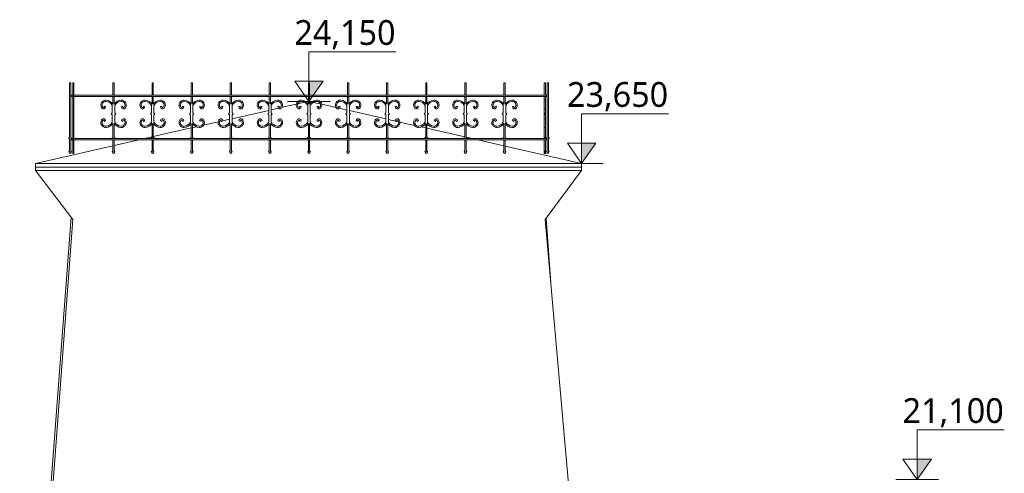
# Model space of a CAD drawing. Header units: metres. Extents: x -2.8 to 28.4, y -7 to 24.8.
# Tile 13 of 14: x 0.5 to 8.5, y 21.1 to 24.8. Entities that reach past the tile are written whole.
import ezdxf

# ---------------------------------------------------------------- set-up
doc = ezdxf.new("R2010")
doc.units = ezdxf.units.M
doc.layers.add('AV-KOTY', color=7, linetype='Continuous', lineweight=5)
doc.layers.add('AV-STAVBA', color=7, linetype='Continuous', lineweight=18)
doc.styles.add('Trebuchet MS', font='trebuc.ttf', dxfattribs={"height": 0.2})

# ---------------------------------------------------------------- blocks, each defined once
blk = doc.blocks.new('Railing - BA_Kovaný sloupek_střecha-1527300-Řez A-A_')
at = {"layer": 'AV-STAVBA'}
for p, q in [((4.7512, 24.2), (4.7512, 24.3)), ((4.7612, 24.3), (4.7512, 24.3)), ((4.7612, 24.3), (4.7612, 24.2)), ((4.7512, 24.16), (4.7512, 24.19)), ((4.7612, 24.1601), (4.7512, 24.1601)), ((4.7512, 24.1601), (4.7512, 24.098)), ((4.7612, 24.19), (4.7612, 24.16)), ((4.7612, 24.098), (4.7612, 24.1601)), ((4.7512, 24.098), (4.7512, 24.0901)), ((4.7512, 24.055), (4.7512, 24.0905)), ((4.7512, 24.0901), (4.7612, 24.0901)), ((4.7512, 24.05), (4.7512, 24.055)), ((4.7612, 24.055), (4.7512, 24.055)), ((4.7512, 24.045), (4.7512, 24.05)), ((4.7612, 24.05), (4.7512, 24.05)), ((4.7512, 24.0095), (4.7512, 24.045)), ((4.7612, 24.045), (4.7512, 24.045)), ((4.7612, 24.0901), (4.7612, 24.098)), ((4.7612, 24.0905), (4.7612, 24.055)), ((4.7612, 24.055), (4.7612, 24.05)), ((4.7612, 24.05), (4.7612, 24.045)), ((4.7612, 24.045), (4.7612, 24.0095)), ((4.7612, 24.0099), (4.7512, 24.0099)), ((4.7512, 24.0099), (4.7512, 24.002)), ((4.7512, 24.002), (4.7512, 23.9399)), ((4.7612, 24.002), (4.7612, 24.0099)), ((4.7612, 23.9399), (4.7612, 24.002)), ((4.7512, 23.86), (4.7512, 23.94)), ((4.7512, 23.9399), (4.7612, 23.9399)), ((4.7612, 23.94), (4.7612, 23.86)), ((4.7512, 23.855), (4.7512, 23.86)), ((4.7612, 23.86), (4.7512, 23.86)), ((4.7512, 23.85), (4.7512, 23.855)), ((4.7612, 23.855), (4.7512, 23.855)), ((4.7512, 23.75), (4.7512, 23.84)), ((4.7612, 23.86), (4.7612, 23.855)), ((4.7612, 23.855), (4.7612, 23.85)), ((4.7612, 23.84), (4.7612, 23.75)), ((4.7512, 23.7467), (4.7512, 23.75)), ((4.7612, 23.75), (4.7512, 23.75)), ((4.7512, 23.741), (4.7512, 23.7467)), ((4.7612, 23.7467), (4.7512, 23.7467)), ((4.7512, 23.7385), (4.7512, 23.741)), ((4.7612, 23.741), (4.7512, 23.741)), ((4.7512, 23.7292), (4.7512, 23.7385)), ((4.7612, 23.7385), (4.7512, 23.7385)), ((4.7612, 23.7292), (4.7512, 23.7292)), ((4.7612, 23.75), (4.7612, 23.7467)), ((4.7612, 23.7467), (4.7612, 23.741)), ((4.7612, 23.741), (4.7612, 23.7385)), ((4.7612, 23.7385), (4.7612, 23.7292))]:
    blk.add_line(p, q, dxfattribs=at)
blk = doc.blocks.new('Railing - BA_Kovaný sloupek_střecha-V39-Řez A-A_')
at = {"layer": 'AV-STAVBA'}
for p, q in [((4.4372, 24.3), (4.4272, 24.3)), ((4.4272, 24.3), (4.4272, 24.2)), ((4.4372, 24.2), (4.4372, 24.3)), ((4.4222, 24.117), (4.4222, 24.055)), ((4.4272, 24.19), (4.4272, 24.1282)), ((4.4372, 24.1282), (4.4372, 24.19)), ((4.4422, 24.055), (4.4422, 24.117)), ((4.3684, 24.1076), (4.3573, 24.1115)), ((4.4187, 24.055), (4.4141, 24.05)), ((4.4141, 24.05), (4.4187, 24.045)), ((4.4222, 24.055), (4.4187, 24.055)), ((4.4187, 24.045), (4.4222, 24.045)), ((4.4222, 24.045), (4.4222, 23.983)), ((4.4457, 24.055), (4.4422, 24.055)), ((4.4422, 23.983), (4.4422, 24.045)), ((4.4422, 24.045), (4.4457, 24.045)), ((4.4503, 24.05), (4.4457, 24.055)), ((4.4457, 24.045), (4.4503, 24.05)), ((4.5071, 24.1115), (4.496, 24.1076)), ((4.3573, 23.9885), (4.3684, 23.9924)), ((4.4272, 23.9718), (4.4272, 23.86)), ((4.4372, 23.86), (4.4372, 23.9718)), ((4.496, 23.9924), (4.5071, 23.9885)), ((4.4237, 23.86), (4.4191, 23.855)), ((4.4191, 23.855), (4.4237, 23.85)), ((4.4272, 23.86), (4.4237, 23.86)), ((4.4272, 23.84), (4.4272, 23.75)), ((4.4407, 23.86), (4.4372, 23.86)), ((4.4372, 23.75), (4.4372, 23.84)), ((4.4453, 23.855), (4.4407, 23.86)), ((4.4407, 23.85), (4.4453, 23.855)), ((4.4272, 23.75), (4.4215, 23.7467)), ((4.4215, 23.7467), (4.4272, 23.741)), ((4.4272, 23.741), (4.4229, 23.7385)), ((4.4229, 23.7385), (4.4322, 23.7292)), ((4.4322, 23.7292), (4.4415, 23.7385)), ((4.4429, 23.7467), (4.4372, 23.75)), ((4.4372, 23.741), (4.4429, 23.7467)), ((4.4415, 23.7385), (4.4372, 23.741))]:
    blk.add_line(p, q, dxfattribs=at)
for centre, radius, start, end in [((4.3698, 24.12), 0.0401, 86.52859, 213.32117), ((4.3698, 24.12), 0.0301, 86.52859, 213.32117), ((4.3679, 24.0891), 0.061, 27.16064, 86.52859), ((4.3679, 24.0891), 0.071, 33.39849, 86.52859), ((4.4965, 24.0891), 0.071, 93.47141, 146.60151), ((4.4965, 24.0891), 0.061, 93.47141, 152.83936), ((4.4946, 24.12), 0.0401, 326.67883, 93.47141), ((4.4946, 24.12), 0.0301, 326.67883, 93.47141), ((4.3509, 24.1076), 0.0175, 213.32117, 0), ((4.3509, 24.1076), 0.0075, 213.32117, 31.61883), ((4.5135, 24.1076), 0.0175, 180, 326.67883), ((4.5135, 24.1076), 0.0075, 148.38117, 326.67883), ((4.3698, 23.98), 0.0401, 146.67883, 273.47141), ((4.3509, 23.9924), 0.0175, 0, 146.67883), ((4.3698, 23.98), 0.0301, 146.67883, 273.47141), ((4.3509, 23.9924), 0.0075, 328.38117, 146.67883), ((4.3679, 24.0109), 0.061, 273.47141, 332.83936), ((4.3679, 24.0109), 0.071, 273.47141, 326.60151), ((4.4965, 24.0109), 0.071, 213.39849, 266.52859), ((4.4965, 24.0109), 0.061, 207.16064, 266.52859), ((4.4946, 23.98), 0.0401, 266.52859, 33.32117), ((4.4946, 23.98), 0.0301, 266.52859, 33.32117), ((4.5135, 23.9924), 0.0175, 33.32117, 180), ((4.5135, 23.9924), 0.0075, 33.32117, 211.61883)]:
    blk.add_arc(centre, radius, start, end, dxfattribs=at)
blk = doc.blocks.new('Railing - BA_Kovaný sloupek_střecha_roh-1531454-Řez A-A_')
at = {"layer": 'AV-STAVBA'}
for p, q in [((0.9532, 24.0814), (0.9532, 24.3)), ((0.9632, 24.3), (0.9532, 24.3)), ((0.9632, 24.3), (0.9632, 24.0814)), ((0.9532, 23.86), (0.9532, 24.0814)), ((0.9632, 24.0814), (0.9632, 23.86)), ((0.9532, 23.855), (0.9532, 23.86)), ((0.9532, 23.86), (0.9632, 23.86)), ((0.9532, 23.85), (0.9532, 23.855)), ((0.9532, 23.855), (0.9632, 23.855)), ((0.9532, 23.75), (0.9532, 23.85)), ((0.9532, 23.85), (0.9632, 23.85)), ((0.9632, 23.86), (0.9632, 23.855)), ((0.9632, 23.855), (0.9632, 23.85)), ((0.9632, 23.85), (0.9632, 23.75)), ((0.9532, 23.7467), (0.9532, 23.75)), ((0.9532, 23.75), (0.9632, 23.75)), ((0.9532, 23.741), (0.9532, 23.7467)), ((0.9532, 23.7467), (0.9632, 23.7467)), ((0.9532, 23.7385), (0.9532, 23.741)), ((0.9532, 23.741), (0.9632, 23.741)), ((0.9532, 23.7292), (0.9532, 23.7385)), ((0.9532, 23.7385), (0.9632, 23.7385)), ((0.9532, 23.7292), (0.9632, 23.7292)), ((0.9632, 23.75), (0.9632, 23.7467)), ((0.9632, 23.7467), (0.9632, 23.741)), ((0.9632, 23.741), (0.9632, 23.7385)), ((0.9632, 23.7385), (0.9632, 23.7292))]:
    blk.add_line(p, q, dxfattribs=at)
blk = doc.blocks.new('Railing - BA_Kovaný sloupek_střecha_roh-V40-Řez A-A_')
at = {"layer": 'AV-STAVBA'}
for p, q in [((0.9382, 24.3), (0.9282, 24.3)), ((0.9282, 24.3), (0.9282, 24.0814)), ((0.9382, 24.0814), (0.9382, 24.3)), ((0.9282, 24.0814), (0.9282, 23.86)), ((0.9382, 23.86), (0.9382, 24.0814)), ((0.9247, 23.86), (0.9201, 23.855)), ((0.9201, 23.855), (0.9247, 23.85)), ((0.9282, 23.86), (0.9247, 23.86)), ((0.9247, 23.85), (0.9282, 23.85)), ((0.9282, 23.85), (0.9282, 23.75)), ((0.9417, 23.86), (0.9382, 23.86)), ((0.9382, 23.85), (0.9417, 23.85)), ((0.9382, 23.75), (0.9382, 23.85)), ((0.9463, 23.855), (0.9417, 23.86)), ((0.9417, 23.85), (0.9463, 23.855)), ((0.9282, 23.75), (0.9225, 23.7467)), ((0.9225, 23.7467), (0.9282, 23.741)), ((0.9282, 23.741), (0.9239, 23.7385)), ((0.9239, 23.7385), (0.9332, 23.7292)), ((0.9332, 23.7292), (0.9425, 23.7385)), ((0.9439, 23.7467), (0.9382, 23.75)), ((0.9382, 23.741), (0.9439, 23.7467)), ((0.9425, 23.7385), (0.9382, 23.741))]:
    blk.add_line(p, q, dxfattribs=at)
blk = doc.blocks.new('Railing - BA_Kovaný sloupek_střecha_roh-V41-Řez A-A_')
at = {"layer": 'AV-STAVBA'}
for p, q in [((4.7862, 24.3), (4.7762, 24.3)), ((4.7762, 24.3), (4.7762, 24.0814)), ((4.7862, 24.0814), (4.7862, 24.3)), ((4.7762, 24.0814), (4.7762, 23.86)), ((4.7862, 23.86), (4.7862, 24.0814)), ((4.7726, 23.86), (4.7681, 23.855)), ((4.7681, 23.855), (4.7726, 23.85)), ((4.7762, 23.86), (4.7726, 23.86)), ((4.7726, 23.85), (4.7762, 23.85)), ((4.7762, 23.85), (4.7762, 23.75)), ((4.7897, 23.86), (4.7862, 23.86)), ((4.7862, 23.75), (4.7862, 23.85)), ((4.7862, 23.85), (4.7897, 23.85)), ((4.7942, 23.855), (4.7897, 23.86)), ((4.7897, 23.85), (4.7942, 23.855)), ((4.7762, 23.75), (4.7705, 23.7467)), ((4.7705, 23.7467), (4.7762, 23.741)), ((4.7762, 23.741), (4.7718, 23.7385)), ((4.7718, 23.7385), (4.7812, 23.7292)), ((4.7812, 23.7292), (4.7905, 23.7385)), ((4.7919, 23.7467), (4.7862, 23.75)), ((4.7862, 23.741), (4.7919, 23.7467)), ((4.7905, 23.7385), (4.7862, 23.741))]:
    blk.add_line(p, q, dxfattribs=at)
blk = doc.blocks.new('Railing - Railing-1526271-Řez A-A_')
at = {"layer": 'AV-STAVBA'}
for p, q in [((0.9432, 24.2), (0.9532, 24.2)), ((0.9432, 24.2), (0.9432, 24.19)), ((0.9632, 24.2), (4.7712, 24.2)), ((4.7712, 24.19), (4.7712, 24.2)), ((0.9532, 24.19), (0.9432, 24.19)), ((4.7712, 24.19), (0.9632, 24.19)), ((0.9432, 23.85), (0.9532, 23.85)), ((0.9432, 23.85), (0.9432, 23.84)), ((0.9532, 23.84), (0.9432, 23.84)), ((0.9632, 23.85), (4.7712, 23.85)), ((4.7712, 23.84), (0.9632, 23.84)), ((4.7712, 23.84), (4.7712, 23.85))]:
    blk.add_line(p, q, dxfattribs=at)
for name, p in [('Railing - BA_Kovaný sloupek_střecha_roh-V40-Řez A-A_', (0, 0)), ('Railing - BA_Kovaný sloupek_střecha_roh-1531454-Řez A-A_', (0, 0)), ('Railing - BA_Kovaný sloupek_střecha-V39-Řez A-A_', (-3.15, 0)), ('Railing - BA_Kovaný sloupek_střecha-V39-Řez A-A_', (-2.835, 0)), ('Railing - BA_Kovaný sloupek_střecha-V39-Řez A-A_', (-2.52, 0)), ('Railing - BA_Kovaný sloupek_střecha-V39-Řez A-A_', (-2.205, 0)), ('Railing - BA_Kovaný sloupek_střecha-V39-Řez A-A_', (-1.89, 0)), ('Railing - BA_Kovaný sloupek_střecha-V39-Řez A-A_', (-1.575, 0)), ('Railing - BA_Kovaný sloupek_střecha-V39-Řez A-A_', (-1.26, 0)), ('Railing - BA_Kovaný sloupek_střecha-V39-Řez A-A_', (-0.945, 0)), ('Railing - BA_Kovaný sloupek_střecha-V39-Řez A-A_', (-0.63, 0)), ('Railing - BA_Kovaný sloupek_střecha-V39-Řez A-A_', (-0.315, 0)), ('Railing - BA_Kovaný sloupek_střecha-V39-Řez A-A_', (0, 0)), ('Railing - BA_Kovaný sloupek_střecha-1527300-Řez A-A_', (0, 0)), ('Railing - BA_Kovaný sloupek_střecha_roh-V41-Řez A-A_', (0, 0))]:
    blk.add_blockref(name, p)
blk = doc.blocks.new('Spot Elevations - Vyskova kota vertikalni-6115-Řez A-A_')
at = {"layer": 'AV-KOTY', "true_color": 0x0000ff}
blk.add_hatch(color=5, dxfattribs=at).paths.add_polyline_path([(3.955, -3.95), (3.955, -3.7862), (4.0697, -3.7862)])
at = {"layer": 'AV-KOTY', "color": 5, "true_color": 0x0000ff}
for p, q in [((3.955, -3.55), (4.655, -3.55)), ((3.955, -3.95), (3.955, -3.55)), ((3.8403, -3.7862), (4.0697, -3.7862)), ((3.955, -3.95), (3.8403, -3.7862)), ((3.955, -3.95), (4.0697, -3.7862)), ((3.955, -3.95), (4.0697, -3.7862)), ((4.0697, -3.7862), (3.955, -3.7862)), ((3.955, -3.7862), (3.955, -3.95)), ((3.7823, -3.95), (4.1276, -3.95))]:
    blk.add_line(p, q, dxfattribs=at)

msp = doc.modelspace()

# ---------------------------------------------------------------- linework, layer by layer
at = {"layer": 'AV-STAVBA'}
for p, q in [((2.7559, 24.1286), (2.6402, 24.1023)), ((2.82, 24.1432), (2.7669, 24.1312)), ((2.8497, 24.15), (2.834, 24.1464)), ((2.8522, 24.15), (2.8497, 24.15)), ((2.8785, 24.145), (2.8622, 24.1488)), ((2.948, 24.1292), (2.8919, 24.142)), ((3.0751, 24.1003), (2.9591, 24.1267)), ((2.5322, 24.0777), (2.2372, 24.0106)), ((2.6108, 24.0956), (2.5522, 24.0823)), ((3.1622, 24.0805), (3.1019, 24.0942)), ((3.4772, 24.0088), (3.1822, 24.0759)), ((2.1252, 23.9851), (2.0081, 23.9584)), ((2.1533, 23.9915), (2.1359, 23.9875)), ((2.2172, 24.006), (2.1632, 23.9937)), ((3.5544, 23.9912), (3.4972, 24.0042)), ((3.5789, 23.9856), (3.5616, 23.9895)), ((3.7075, 23.9563), (3.5895, 23.9832)), ((1.9072, 23.9355), (1.6022, 23.866)), ((1.9504, 23.9453), (1.9172, 23.9377)), ((1.9897, 23.9542), (1.9718, 23.9502)), ((3.7972, 23.9359), (3.7612, 23.9441)), ((4.1122, 23.8642), (3.8072, 23.9336)), ((1.4879, 23.84), (1.2872, 23.7943)), ((1.5922, 23.8637), (1.5318, 23.85)), ((4.1746, 23.85), (4.1222, 23.8619)), ((4.4272, 23.7925), (4.2185, 23.84)), ((1.2772, 23.792), (0.6532, 23.65)), ((5.0532, 23.65), (4.4372, 23.7902)), ((0.6532, 23.65), (5.0532, 23.65)), ((0.6532, 23.65), (0.6532, 23.5924)), ((5.0532, 23.65), (5.0532, 23.5924)), ((5.0532, 23.6192), (0.6532, 23.6192)), ((5.0532, 23.5924), (0.6532, 23.5924)), ((0.6532, 23.5924), (0.9541, 23.1978)), ((4.7602, 23.1978), (5.0532, 23.5924)), ((0.9406, 23.2155), (0.5261, 17.691)), ((0.9543, 23.1978), (0.5428, 17.75)), ((5.1101, 19.2106), (4.7607, 23.1978)), ((4.7665, 23.2063), (4.8056, 22.6863))]:
    msp.add_line(p, q, dxfattribs=at)

# ---------------------------------------------------------------- block references
at = {"layer": 'AV-KOTY', "color": 5, "true_color": 0x0000ff}
for p in [(-1.0982, 28.1), (1.0982, 27.6), (3.8018, 25.05)]:
    msp.add_blockref('Spot Elevations - Vyskova kota vertikalni-6115-Řez A-A_', p, dxfattribs=at)
at = {"layer": 'AV-STAVBA'}
msp.add_blockref('Railing - Railing-1526271-Řez A-A_', (0, 0), dxfattribs=at)

# ---------------------------------------------------------------- texts
at = {"layer": 'AV-KOTY', "color": 5, "true_color": 0x0000ff, "char_height": 0.2, "width": 1.002048, "attachment_point": 1, "line_spacing_factor": 1.048425, "style": 'Trebuchet MS'}
for s, insert in [('24,150', (2.7392, 24.8059)), ('23,650', (4.9357, 24.3059)), ('21,100', (7.6393, 21.7559))]:
    msp.add_mtext(s, dxfattribs=dict(at, insert=insert))

doc.saveas('drawing.dxf')
